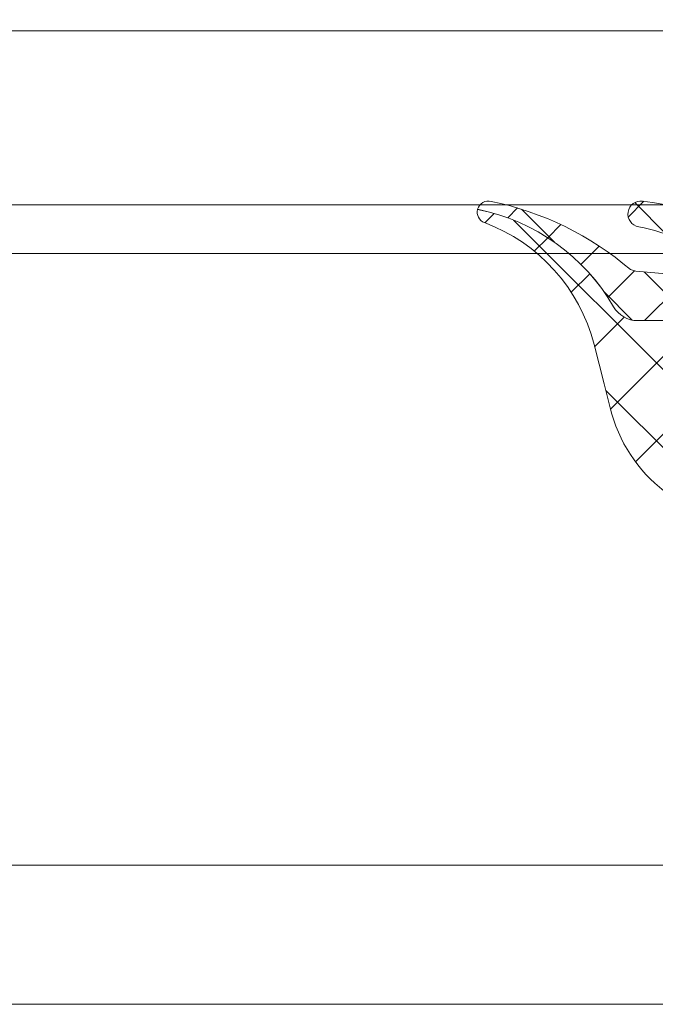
# Model space of a CAD drawing. Header units: millimetres. Extents: x 213386 to 506888, y 183055 to 450952.
# Tile 182 of 256: x 387482 to 387505, y 284292 to 284328. Entities that reach past the tile are written whole.
import ezdxf

# ---------------------------------------------------------------- set-up
doc = ezdxf.new("R2010")
doc.units = ezdxf.units.MM
doc.linetypes.add('ČÁRKOVANÁ', pattern=[19.049999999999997, 12.7, -6.35])
doc.layers.add('FASÁDA DETAILNÍ', color=255, linetype='Continuous', lineweight=0)

msp = doc.modelspace()

# ---------------------------------------------------------------- hatches: boundary and pattern name
at = {"layer": 'FASÁDA DETAILNÍ'}
h = msp.add_hatch(dxfattribs=at)
h.set_pattern_fill('ANSI37', color=256, scale=0.48, angle=90, style=0)
h.set_pattern_definition([(135, (393503.1330540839, 283048.1544064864), (-1.077630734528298, -1.077630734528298), []), (225, (393503.1330540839, 283048.1544064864), (1.077630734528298, -1.077630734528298), [])])
edge = h.paths.add_edge_path()
edge.add_arc((387509.3824748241, 284318.737345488), 0.4999992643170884, 219.4073371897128, 269.999934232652)
edge.add_line((387509.3824742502, 284318.2373462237), (387511.2445712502, 284318.2373462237))
edge.add_arc((387511.2445708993, 284318.5373464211), 0.3000001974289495, 270.0000670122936, 407.3578430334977)
edge.add_arc((387507.6771561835, 284314.6635514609), 5.566188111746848, 47.35773889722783, 77.80896735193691)
edge.add_arc((387509.0604501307, 284320.547627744), 0.4897187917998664, 72.98602770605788, 244.88275715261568, ccw=False)
edge.add_arc((387507.1145588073, 284312.2078698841), 9.052420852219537, 42.79332113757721, 76.65656128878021, ccw=False)
edge.add_arc((387515.9587355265, 284320.395750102), 2.999999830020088, 222.7932868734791, 245.2450969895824)
edge.add_arc((387514.4929533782, 284317.2169440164), 0.5004752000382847, 39.80643419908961, 65.24482425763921, ccw=False)
edge.add_line((387514.8774242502, 284317.5373462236), (387506.5941452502, 284317.5373462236))
edge.add_arc((387506.5941457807, 284317.0373465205), 0.4999997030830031, 90.00006079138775, 150.0000196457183)
edge.add_line((387506.1611332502, 284317.2873462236), (387505.9879272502, 284316.9873462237))
edge.add_arc((387505.5549147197, 284317.2373459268), 0.4999997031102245, 270.00006079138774, 330.0000196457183, ccw=False)
edge.add_line((387505.5549152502, 284316.7373462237), (387503.9255672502, 284316.7373462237))
edge.add_arc((387503.925566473, 284317.7373455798), 0.9999993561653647, 210.0503388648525, 270.0000445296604, ccw=False)
edge.add_arc((387496.7411857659, 284313.5810187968), 7.300023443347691, 30.05035458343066, 78.7144463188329)
edge.add_arc((387498.5564183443, 284320.6373558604), 0.399991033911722, 74.9987234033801, 165.1470492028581, ccw=False)
edge.add_arc((387496.4296978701, 284310.1178517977), 11.13157184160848, 49.41303872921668, 78.44234221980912, ccw=False)
edge.add_line((387503.6719142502, 284318.5713832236), (387503.8641312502, 284318.5136822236))
edge.add_line((387503.8641312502, 284318.5136822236), (387506.5813382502, 284318.2758442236))
edge.add_arc((387506.6074972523, 284318.5747015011), 0.2999999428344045, 264.9976449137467, 410.9690488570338)
edge.add_arc((387502.8133252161, 284313.8944753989), 6.324969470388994, 50.96896669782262, 79.52002920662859)
edge.add_arc((387504.042202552, 284320.5723112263), 0.4650353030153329, 82.4718628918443, 260.2920262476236, ccw=False)
edge.add_arc((387503.3927037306, 284313.8159788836), 7.252239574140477, 39.40751088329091, 84.37832838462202, ccw=False)
h = msp.add_hatch(dxfattribs=at)
h.set_pattern_fill('ANSI37', color=256, scale=0.625, angle=90, style=0)
h.set_pattern_definition([(135, (393503.1330540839, 283048.1544064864), (-1.403165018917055, -1.403165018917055), []), (225, (393503.1330540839, 283048.1544064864), (1.403165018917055, -1.403165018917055), [])])
edge = h.paths.add_edge_path()
edge.add_ellipse((387509.2566727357, 284315.9569080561), major_axis=(-5.039467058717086, 0), ratio=1, start_angle=29.791784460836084, end_angle=85.03553873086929, ccw=False)
edge.add_ellipse((387505.1435882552, 284313.6021078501), major_axis=(-0.3000000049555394, 0), ratio=1, start_angle=0.0006926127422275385, end_angle=29.792172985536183, ccw=False)
edge.add_line((387504.8435882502, 284313.6021042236), (387504.8435852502, 284314.1363882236))
edge.add_ellipse((387505.143585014, 284314.1363894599), major_axis=(-0.2999997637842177, 0), ratio=1, start_angle=-90.00004511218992, end_angle=0.00023611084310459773, ccw=False)
edge.add_line((387505.1435852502, 284314.4363892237), (387506.6935822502, 284314.4363892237))
edge.add_ellipse((387506.69357461, 284314.7363998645), major_axis=(-0.3000106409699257, 0), ratio=1, start_angle=90.00145911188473, end_angle=179.9956760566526)
edge.add_line((387506.9935852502, 284314.7363772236), (387506.9935962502, 284316.1363592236))
edge.add_ellipse((387507.2935860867, 284316.1363563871), major_axis=(-0.2999898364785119, 0), ratio=1, start_angle=270.00035074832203, end_angle=359.99945824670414, ccw=False)
edge.add_line((387507.2935842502, 284316.4363462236), (387508.9935962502, 284316.4363462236))
edge.add_ellipse((387508.9935891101, 284316.1363360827), major_axis=(-0.3000101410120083, 0), ratio=1, start_angle=180.0044194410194, end_angle=269.99863638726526, ccw=False)
edge.add_line((387509.2935992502, 284316.1363592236), (387509.2935882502, 284314.5725282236))
edge.add_ellipse((387509.5947473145, 284314.5396712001), major_axis=(-0.3029461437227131, 0), ratio=1, start_angle=-6.226450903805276, end_angle=103.4835773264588)
edge.add_ellipse((387518.2996704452, 284303.2237068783), major_axis=(-14.00076634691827, 0), ratio=1, start_angle=285.30173220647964, end_angle=308.0756200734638, ccw=False)
edge.add_ellipse((387514.4929568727, 284317.2159446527), major_axis=(-0.5004721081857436, 0), ratio=1, start_angle=102.9176085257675, end_angle=219.8066343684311)
edge.add_line((387514.8774242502, 284317.5363462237), (387506.5941452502, 284317.5363462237))
edge.add_ellipse((387506.5941457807, 284317.0363465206), major_axis=(-0.4999997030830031, 0), ratio=1, start_angle=270.0000607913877, end_angle=330.0000196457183)
edge.add_line((387506.1611332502, 284317.2863462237), (387505.9879272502, 284316.9863462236))
edge.add_ellipse((387505.5549147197, 284317.2363459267), major_axis=(-0.4999997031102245, 0), ratio=1, start_angle=90.0000607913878, end_angle=150.0000196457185, ccw=False)
edge.add_line((387505.5549152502, 284316.7363462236), (387503.9255672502, 284316.7363462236))
edge.add_ellipse((387503.925566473, 284317.7363455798), major_axis=(-0.9999993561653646, 0), ratio=1, start_angle=30.050338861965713, end_angle=90.00004452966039, ccw=False)
edge.add_ellipse((387496.7411857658, 284313.5800187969), major_axis=(-7.300023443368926, 0), ratio=1, start_angle=210.0503545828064, end_angle=258.7144463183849)
edge.add_ellipse((387498.5564178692, 284320.6363558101), major_axis=(-0.3999905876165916, 0), ratio=1, start_angle=-14.85297522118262, end_angle=69.49817055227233)
edge.add_ellipse((387496.1823509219, 284314.2872576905), major_axis=(-6.378448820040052, 0), ratio=1, start_angle=194.4525977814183, end_angle=249.4981254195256, ccw=False)
edge.add_line((387502.3589502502, 284315.8791842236), (387502.7225372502, 284314.4684772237))
edge.add_line((387502.7225372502, 284314.4684772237), (387502.9326502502, 284313.6057762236))
edge.add_ellipse((387508.269272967, 284314.9363412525), major_axis=(-5.499995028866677, 0), ratio=1, start_angle=13.99995496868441, end_angle=90.00003420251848)
edge.add_line((387508.2692762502, 284309.4363462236), (387520.6873042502, 284309.4363462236))
edge.add_line((387520.6873042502, 284309.4363462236), (387522.0503612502, 284309.7239652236))
edge.add_ellipse((387522.1535938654, 284309.2347388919), major_axis=(-0.499999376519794, 0), ratio=1, start_angle=220.2837515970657, end_angle=281.9153007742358, ccw=False)
edge.add_line((387522.5350192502, 284309.5580252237), (387524.1086302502, 284307.7014172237))
edge.add_ellipse((387524.6807692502, 284308.1863467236), major_axis=(-0.7499997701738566, 0), ratio=1, start_angle=40.28370615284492, end_angle=220.2837061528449)
edge.add_line((387525.2529082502, 284308.6712762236), (387523.2936222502, 284310.9829202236))
edge.add_ellipse((387522.5307706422, 284310.3363480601), major_axis=(-0.9999990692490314, 0), ratio=1, start_angle=220.2836986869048, end_angle=281.9152478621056)
edge.add_line((387522.3243062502, 284311.3148012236), (387520.5307692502, 284310.9363462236))
edge.add_line((387520.5307692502, 284310.9363462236), (387508.8205682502, 284310.9363462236))

# ---------------------------------------------------------------- linework, layer by layer
for p, q in [((393344.8073991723, 284327.1544343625), (373041.6382373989, 284327.1544343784)), ((373041.6382373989, 284319.1544487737), (399616.6382373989, 284319.1543827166)), ((386572.1383372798, 284319.1544343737), (389456.1381375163, 284319.1544392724))]:
    msp.add_line(p, q, dxfattribs=at)
for points in [[(399616.6382373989, 284292.1544280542), (373036.6382373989, 284292.1544280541), (373036.6382373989, 307972.1544280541), (399616.6382373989, 307972.1544280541)], [(387125.7783116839, 284320.9004343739), (387513.4690885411, 284320.9004343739), (387513.4690885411, 284364.9004343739), (387125.7783116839, 284364.9004343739), (387044.8074328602, 284364.9004343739), (387044.8074328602, 284320.9004343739)]]:
    msp.add_lwpolyline(points, close=True, dxfattribs=at)
at = {"layer": 'FASÁDA DETAILNÍ', "linetype": 'ČÁRKOVANÁ', "ltscale": 5}
msp.add_lwpolyline([(399611.6382373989, 284297.1544280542), (373041.6382373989, 284297.1544280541), (373041.6382373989, 307967.1544280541), (399611.6382373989, 307967.1544280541)], close=True, dxfattribs=at)
at = {"layer": 'FASÁDA DETAILNÍ'}
for points in [[(387505.5549152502, 284316.7373462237), (387503.9255672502, 284316.7373462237), (387503.9255672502, 284316.7373462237, -0.267714), (387503.0599812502, 284317.2365852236, 0.215587), (387498.1697922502, 284320.7398892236, -0.414972), (387498.6599522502, 284321.0237152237, -0.127346), (387503.6719142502, 284318.5713832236), (387503.8641312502, 284318.5136822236), (387506.5813382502, 284318.2758442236)], [(387506.7964192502, 284318.8077432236, 0.125226), (387503.9637852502, 284320.1139352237, -0.981156), (387504.1031282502, 284321.0333382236, -0.19878), (387508.9961492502, 284318.4199312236)]]:
    msp.add_lwpolyline(points, format="xyb", dxfattribs=at)
at = {"layer": 'FASÁDA DETAILNÍ', "extrusion": (0, 0, -1)}
msp.add_lwpolyline([(-387505.5549152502, 284316.7363462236), (-387503.9255672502, 284316.7363462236), (-387503.9255672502, 284316.7363462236, 0.267714), (-387503.0599812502, 284317.2355852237, -0.215587), (-387498.1697922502, 284320.7388892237, -0.385623), (-387498.4163262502, 284320.2617002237, 0.244909), (-387502.3589502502, 284315.8791842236), (-387502.7225372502, 284314.4684772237), (-387502.9326502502, 284313.6057762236), (-387502.9326502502, 284313.6057762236, -0.344328), (-387508.2692762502, 284309.4363462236)], format="xyb", dxfattribs=at)

doc.saveas('drawing.dxf')
